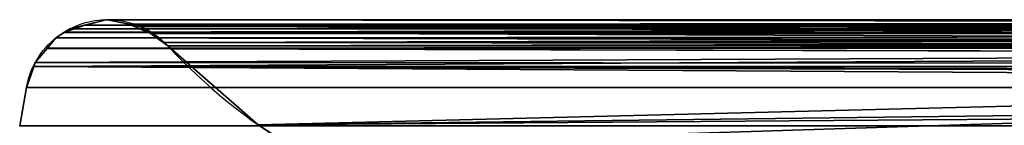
# Model space of a CAD drawing. Header units: millimetres. Extents: x -322 to 8072, y -96 to 57.
# Tile 21 of 256: x -193.18 to -137.55, y 1.44 to 7.42. Entities that reach past the tile are written whole.
import ezdxf

# ---------------------------------------------------------------- set-up
doc = ezdxf.new("R2010")
doc.units = ezdxf.units.MM
doc.layers.add('151', color=7, linetype='Continuous', true_color=0xffffff)

# ---------------------------------------------------------------- blocks, each defined once
blk = doc.blocks.new('UG_SURFACE_011')
at = {"layer": '151', "color": 252, "linetype": 'Continuous', "lineweight": 35}
for points in [[(-188.287, 7.406, 1896.287), (-189.518, 7.107, 1897.518), (188.287, 7.403, 1896.287)], [(-189.518, 7.107, 1897.518), (-189.518, 7.107, 1897.518), (-188.287, 7.406, 448.713), (-189.49, 7.113, 447.51)], [(-189.518, 7.107, 1897.518), (-188.287, 7.406, 1896.287), (-188.287, 7.406, 448.713)], [(189.488, 7.105, 1897.488), (188.287, 7.403, 1896.287), (-189.518, 7.107, 1897.518)], [(0, 7.16, 447.51), (-189.49, 7.113, 447.51), (-188.287, 7.406, 448.713)], [(-188.229, 7.42, 1896.229), (-188.287, 7.406, 1896.287), (188.287, 7.403, 1896.287)], [(-188.287, 7.406, 1896.287), (-188.229, 7.42, 1896.229), (-188.287, 7.406, 448.713)], [(-188.249, 7.415, 448.751), (-188.287, 7.406, 448.713), (-188.229, 7.42, 1896.229)], [(0, 7.402, 448.715), (-188.287, 7.406, 448.713), (-188.249, 7.415, 448.751)], [(188.287, 7.403, 1896.287), (-188.287, 7.406, 1896.287), (-188.287, 7.406, 1896.287)], [(-188.287, 7.406, 448.713), (0, 7.402, 448.715), (0, 7.16, 447.51)], [(-188.287, 7.406, 448.713), (-188.287, 7.406, 1896.287), (-188.287, 7.406, 1896.287)], [(-188.249, 7.415, 448.751), (0, 7.17, 449.992), (0, 7.42, 448.804)], [(0, 7.17, 449.992), (-188.249, 7.415, 448.751), (-188.229, 7.42, 448.771)], [(0, 7.42, 448.804), (0, 7.41, 448.752), (-188.249, 7.415, 448.751)], [(-188.229, 7.42, 1896.229), (-188.229, 7.42, 448.771), (-188.249, 7.415, 448.751)], [(-188.249, 7.415, 448.751), (0, 7.41, 448.752), (0, 7.402, 448.715)], [(-188.219, 7.42, 1896.219), (-188.229, 7.42, 1896.229), (188.287, 7.403, 1896.287)], [(0, 7.16, 450.039), (-188.229, 7.42, 448.771), (-188.219, 7.42, 448.781)], [(-188.229, 7.42, 448.771), (0, 7.16, 450.039), (0, 7.17, 449.992)], [(-188.229, 7.42, 1896.229), (-188.209, 7.42, 448.791), (-188.219, 7.42, 448.781)], [(-188.209, 7.42, 448.791), (-188.229, 7.42, 1896.229), (-188.219, 7.42, 1896.219)], [(-188.219, 7.42, 448.781), (-188.229, 7.42, 448.771), (-188.229, 7.42, 1896.229)], [(188.287, 7.403, 1896.287), (-188.209, 7.42, 1896.209), (-188.219, 7.42, 1896.219)], [(-188.219, 7.42, 448.781), (-188.209, 7.42, 448.791), (0, 7.16, 450.039)], [(-188.219, 7.42, 1896.219), (-186.999, 7.168, 450.001), (-188.209, 7.42, 448.791)], [(-188.219, 7.42, 1896.219), (-188.209, 7.42, 1896.209), (-186.999, 7.168, 450.001)], [(-186.999, 7.168, 1894.999), (-188.209, 7.42, 1896.209), (188.287, 7.403, 1896.287)], [(-188.209, 7.42, 448.791), (-186.999, 7.168, 450.001), (0, 7.16, 450.039)], [(-188.209, 7.42, 1896.209), (-186.999, 7.168, 1894.999), (-186.999, 7.168, 450.001)], [(188.249, 7.413, 1896.249), (188.219, 7.42, 1896.219), (-186.999, 7.168, 1894.999)], [(188.219, 7.42, 1896.219), (186.999, 7.164, 1895), (-186.999, 7.168, 1894.999)], [(188.287, 7.403, 1896.287), (188.249, 7.413, 1896.249), (-186.999, 7.168, 1894.999)], [(-186.999, 7.168, 1894.999), (-186.999, 7.168, 1894.999), (188.287, 7.403, 1896.287)], [(-190.675, 6.691, 1898.675), (-191.134, 6.392, 1899.135), (190.663, 6.666, 1898.663)], [(-191.134, 6.392, 445.866), (-190.675, 6.691, 446.325), (0, 5.97, 445.407)], [(-191.134, 6.392, 1899.135), (-190.675, 6.691, 1898.675), (-190.675, 6.691, 446.325), (-191.134, 6.392, 445.866)], [(-190.346, 6.905, 1898.346), (-190.675, 6.691, 1898.675), (190.663, 6.666, 1898.663)], [(-190.675, 6.691, 1898.675), (-190.346, 6.905, 1898.346), (-190.675, 6.691, 446.325)], [(-190.656, 6.704, 446.344), (-190.675, 6.691, 446.325), (-190.346, 6.905, 1898.346)], [(0, 6.638, 446.37), (-190.675, 6.691, 446.325), (-190.656, 6.704, 446.344)], [(190.663, 6.666, 1898.663), (-190.675, 6.691, 1898.675), (-190.675, 6.691, 1898.675)], [(0, 6.638, 446.37), (0, 5.97, 445.407), (-190.675, 6.691, 446.325)], [(-190.675, 6.691, 446.325), (-190.675, 6.691, 1898.675), (-190.675, 6.691, 1898.675)], [(-190.656, 6.704, 446.344), (0, 7.154, 447.481), (0, 7.05, 446.963)], [(0, 7.154, 447.481), (-190.656, 6.704, 446.344), (-190.346, 6.905, 446.654)], [(-190.346, 6.905, 1898.346), (-189.518, 7.107, 447.482), (-190.656, 6.704, 446.344)], [(-189.518, 7.107, 447.482), (-190.346, 6.905, 446.654), (-190.656, 6.704, 446.344)], [(0, 7.05, 446.963), (0, 6.651, 446.389), (-190.656, 6.704, 446.344)], [(-190.656, 6.704, 446.344), (0, 6.651, 446.389), (0, 6.638, 446.37)], [(-190.346, 6.905, 446.654), (-189.518, 7.107, 447.482), (0, 7.154, 447.481)], [(190.663, 6.666, 1898.663), (-189.518, 7.107, 1897.518), (-190.346, 6.905, 1898.346)], [(-190.346, 6.905, 1898.346), (-189.518, 7.107, 1897.518), (-189.518, 7.107, 447.482)], [(0, 7.154, 447.481), (-189.518, 7.107, 447.482), (-189.49, 7.113, 447.51)], [(-189.49, 7.113, 447.51), (-189.518, 7.107, 447.482), (-189.518, 7.107, 1897.518)], [(-189.518, 7.107, 1897.518), (190.645, 6.681, 1898.645), (190.396, 6.879, 1898.396)], [(190.663, 6.666, 1898.663), (190.645, 6.681, 1898.645), (-189.518, 7.107, 1897.518)], [(-189.518, 7.107, 1897.518), (-189.518, 7.107, 1897.518), (190.663, 6.666, 1898.663)], [(190.396, 6.879, 1898.396), (189.517, 7.098, 1897.517), (-189.518, 7.107, 1897.518)], [(-189.518, 7.107, 1897.518), (189.517, 7.098, 1897.517), (189.488, 7.105, 1897.488)], [(-189.49, 7.113, 447.51), (0, 7.16, 447.51), (0, 7.154, 447.481)], [(-186.373, 7.038, 1894.373), (-186.999, 7.168, 1894.999), (186.999, 7.164, 1895)], [(-186.999, 7.168, 450.001), (-186.953, 7.159, 450.047), (0, 7.16, 450.039)], [(-186.999, 7.168, 1894.999), (-186.373, 7.038, 450.627), (-186.953, 7.159, 450.047)], [(-186.373, 7.038, 450.627), (-186.999, 7.168, 1894.999), (-186.999, 7.168, 1894.999)], [(-186.999, 7.168, 1894.999), (-185.812, 6.665, 451.188), (-186.373, 7.038, 450.627)], [(-186.999, 7.168, 1894.999), (-186.373, 7.038, 1894.373), (-185.812, 6.665, 451.188)], [(-186.953, 7.159, 450.047), (-186.999, 7.168, 450.001), (-186.999, 7.168, 1894.999)], [(0, 7.033, 450.638), (0, 7.16, 450.039), (-186.953, 7.159, 450.047)], [(0, 6.663, 451.161), (-186.953, 7.159, 450.047), (-186.373, 7.038, 450.627)], [(0, 6.663, 451.161), (0, 7.033, 450.638), (-186.953, 7.159, 450.047)], [(-185.812, 6.665, 1893.812), (-186.373, 7.038, 1894.373), (186.999, 7.164, 1895)], [(0, 6.631, 451.206), (-186.373, 7.038, 450.627), (-185.812, 6.665, 451.188)], [(-186.373, 7.038, 450.627), (0, 6.631, 451.206), (0, 6.663, 451.161)], [(-186.373, 7.038, 1894.373), (-185.812, 6.665, 1893.812), (-185.812, 6.665, 451.188)], [(-185.812, 6.665, 1893.812), (186.999, 7.164, 1895), (186.953, 7.154, 1894.953)], [(186.953, 7.154, 1894.953), (-185.812, 6.665, 1893.812), (-185.812, 6.665, 1893.812)], [(186.953, 7.154, 1894.953), (186.346, 7.026, 1894.346), (-185.812, 6.665, 1893.812)], [(186.346, 7.026, 1894.346), (185.819, 6.651, 1893.819), (-185.812, 6.665, 1893.812)], [(-191.134, 6.392, 1899.135), (-191.636, 5.792, 1899.636), (191.68, 5.859, 1899.68)], [(-191.626, 5.804, 445.374), (-191.636, 5.792, 1899.636), (-191.134, 6.392, 1899.135)], [(0, 5.97, 445.407), (-191.626, 5.804, 445.374), (-191.134, 6.392, 445.866)], [(-191.134, 6.392, 445.866), (-191.626, 5.804, 445.374), (-191.134, 6.392, 1899.135)], [(191.668, 5.868, 1899.668), (190.663, 6.666, 1898.663), (-191.134, 6.392, 1899.135)], [(-191.134, 6.392, 1899.135), (191.68, 5.859, 1899.68), (191.668, 5.868, 1899.668)], [(-184.999, 6.125, 1892.999), (-185.812, 6.665, 1893.812), (185.819, 6.651, 1893.819)], [(-185.812, 6.665, 451.188), (-185.766, 6.635, 451.234), (0, 6.631, 451.206)], [(-185.812, 6.665, 1893.812), (-184.999, 6.125, 452.001), (-185.766, 6.635, 451.234)], [(-185.812, 6.665, 1893.812), (-184.999, 6.125, 1892.999), (-184.813, 5.936, 452.187)], [(-185.766, 6.635, 451.234), (-185.812, 6.665, 451.188), (-185.812, 6.665, 1893.812)], [(0, 6.631, 451.206), (-185.766, 6.635, 451.234), (-184.999, 6.125, 452.001)], [(-184.999, 6.125, 1892.999), (185.819, 6.651, 1893.819), (185.774, 6.619, 1893.774)], [(-184.999, 6.125, 452.001), (0, 5.936, 452.187), (0, 6.631, 451.206)], [(185.774, 6.619, 1893.774), (-184.813, 5.936, 1892.813), (-184.999, 6.125, 1892.999)], [(-184.999, 6.125, 452.001), (-184.813, 5.936, 452.187), (0, 5.936, 452.187)], [(-184.999, 6.125, 1892.999), (-184.813, 5.936, 1892.813), (-184.813, 5.936, 452.187)], [(185.774, 6.619, 1893.774), (184.813, 5.936, 1892.813), (-184.813, 5.936, 1892.813)], [(0, 5.857, 445.337), (-192.381, 4.769, 444.619), (-192.301, 4.996, 444.699)], [(0, 5.857, 445.337), (0, 4.751, 444.652), (-192.381, 4.769, 444.619)], [(-192.301, 4.996, 444.699), (-191.636, 5.792, 445.364), (0, 5.857, 445.337)], [(-191.636, 5.792, 1899.636), (-192.301, 4.996, 1900.301), (192.405, 4.777, 1900.405)], [(-192.301, 4.996, 1900.301), (-191.636, 5.792, 1899.636), (-191.636, 5.792, 445.364), (-192.301, 4.996, 444.699)], [(191.729, 5.819, 1899.729), (191.68, 5.859, 1899.68), (-191.636, 5.792, 1899.636)], [(0, 5.857, 445.337), (-191.636, 5.792, 445.364), (-191.626, 5.804, 445.374)], [(192.389, 4.827, 1900.389), (191.729, 5.819, 1899.729), (-191.636, 5.792, 1899.636)], [(-191.626, 5.804, 445.374), (-191.636, 5.792, 445.364), (-191.636, 5.792, 1899.636)], [(-191.636, 5.792, 1899.636), (192.403, 4.785, 1900.403), (192.389, 4.827, 1900.389)], [(192.405, 4.777, 1900.405), (192.403, 4.785, 1900.403), (-191.636, 5.792, 1899.636)], [(0, 5.97, 445.407), (0, 5.87, 445.345), (-191.626, 5.804, 445.374)], [(-191.626, 5.804, 445.374), (0, 5.87, 445.345), (0, 5.857, 445.337)], [(-179.707, 1.472, 1887.707), (-184.813, 5.936, 1892.813), (184.813, 5.936, 1892.813)], [(0, 5.936, 452.187), (-184.813, 5.936, 452.187), (-179.707, 1.472, 457.293)], [(-179.707, 1.472, 457.293), (-184.813, 5.936, 1892.813), (-179.707, 1.472, 1887.707)], [(-179.707, 1.472, 457.293), (-184.813, 5.936, 452.187), (-184.813, 5.936, 1892.813)], [(-179.707, 1.472, 1887.707), (184.813, 5.936, 1892.813), (183.078, 4.203, 1891.078)], [(0, 5.936, 452.187), (-179.707, 1.472, 457.293), (-177.856, 0.256, 459.144)], [(-177.856, 0.256, 459.144), (0, 0.256, 459.144), (0, 5.936, 452.187)], [(-192.383, 4.762, 1900.383), (-192.797, 3.582, 1900.797), (192.797, 3.582, 1900.797)], [(0, 3.582, 444.203), (-192.797, 3.582, 444.203), (-192.383, 4.762, 444.617)], [(-192.383, 4.762, 1900.383), (-192.383, 4.762, 444.617), (-192.797, 3.582, 444.203), (-192.797, 3.582, 1900.797)], [(-192.301, 4.996, 1900.301), (-192.383, 4.762, 1900.383), (192.405, 4.777, 1900.405)], [(-192.301, 4.996, 444.699), (-192.383, 4.762, 1900.383), (-192.301, 4.996, 1900.301)], [(-192.301, 4.996, 444.699), (-192.381, 4.769, 444.619), (-192.383, 4.762, 1900.383)], [(192.797, 3.582, 1900.797), (192.405, 4.777, 1900.405), (-192.383, 4.762, 1900.383)], [(0, 4.744, 444.648), (-192.383, 4.762, 444.617), (-192.381, 4.769, 444.619)], [(-192.381, 4.769, 444.619), (-192.383, 4.762, 444.617), (-192.383, 4.762, 1900.383)], [(-192.383, 4.762, 444.617), (0, 4.744, 444.648), (0, 4.37, 444.415)], [(-192.383, 4.762, 444.617), (0, 4.37, 444.415), (0, 3.582, 444.203)], [(-192.381, 4.769, 444.619), (0, 4.751, 444.652), (0, 4.744, 444.648)], [(-177.856, 0.256, 1885.856), (-179.707, 1.472, 1887.707), (183.078, 4.203, 1891.078)], [(183.078, 4.203, 1891.078), (177.856, 0.256, 1885.856), (-177.856, 0.256, 1885.856)], [(-192.797, 3.582, 1900.797), (-193.182, 1.409, 1901.182), (193.182, 1.409, 1901.182), (192.797, 3.582, 1900.797)], [(-192.797, 3.582, 444.203), (-193.182, 1.409, 443.818), (-193.182, 1.409, 1901.182), (-192.797, 3.582, 1900.797)], [(0, 1.409, 443.818), (-193.182, 1.409, 443.818), (-192.797, 3.582, 444.203), (0, 3.582, 444.203)], [(-179.707, 1.472, 1887.707), (-177.856, 0.256, 1885.856), (-177.856, 0.256, 459.144), (-179.707, 1.472, 457.293)]]:
    blk.add_3dface(points, dxfattribs=at)

msp = doc.modelspace()

# ---------------------------------------------------------------- linework, layer by layer
at = {"layer": '151', "color": 253, "linetype": 'Continuous', "lineweight": -3}
for p, q in [((-192.797, 3.582, 1900.797), (-193.182, 1.409, 1901.182)), ((-192.797, 3.582, 444.203), (-193.182, 1.409, 443.818))]:
    msp.add_line(p, q, dxfattribs=at)
for points in [[(-192.797, 3.582, 444.203), (-192.679, 4.245, 444.321), (-192.426, 4.835, 444.574), (-191.78, 5.817, 445.22), (-191.392, 6.209, 445.608), (-190.119, 7.143, 446.881), (-189.162, 7.42, 447.838), (-188.219, 7.42, 448.781)], [(-192.797, 3.582, 1900.797), (-192.679, 4.245, 1900.679), (-192.426, 4.835, 1900.426), (-191.78, 5.817, 1899.78), (-191.392, 6.209, 1899.392), (-190.119, 7.143, 1898.119), (-189.162, 7.42, 1897.162), (-188.219, 7.42, 1896.219)]]:
    msp.add_open_spline(points, degree=3, knots=[0, 0, 0, 0, 0.25, 0.25, 0.5, 0.5, 1, 1, 1, 1], dxfattribs=at)
for points in [[(-188.219, 7.42, 448.781), (-187.016, 7.42, 449.984), (-185.782, 6.979, 451.218), (-184.813, 5.936, 452.187)], [(-188.219, 7.42, 1896.219), (-187.016, 7.42, 1895.016), (-185.782, 6.979, 1893.782), (-184.813, 5.936, 1892.813)], [(-184.813, 5.936, 452.187), (-184.813, 5.936, 932.396), (-184.813, 5.936, 1412.604), (-184.813, 5.936, 1892.813)], [(0, 5.936, 452.187), (-61.604, 5.936, 452.187), (-123.209, 5.936, 452.187), (-184.813, 5.936, 452.187)], [(-184.813, 5.936, 1892.813), (-61.604, 5.936, 1892.813), (61.604, 5.936, 1892.813), (184.813, 5.936, 1892.813)], [(-184.813, 5.936, 1892.813), (-182.676, 3.637, 1890.676), (-180.322, 1.759, 1888.322), (-177.856, 0.256, 1885.856)], [(-184.813, 5.936, 452.187), (-182.676, 3.637, 454.324), (-180.322, 1.759, 456.678), (-177.856, 0.256, 459.144)], [(0, 3.582, 444.203), (-64.266, 3.582, 444.203), (-128.531, 3.582, 444.203), (-192.797, 3.582, 444.203)], [(-192.797, 3.582, 444.203), (-192.797, 3.582, 929.734), (-192.797, 3.582, 1415.266), (-192.797, 3.582, 1900.797)], [(-192.797, 3.582, 1900.797), (-64.266, 3.582, 1900.797), (64.266, 3.582, 1900.797), (192.797, 3.582, 1900.797)]]:
    msp.add_open_spline(points, degree=3, dxfattribs=at)

# ---------------------------------------------------------------- block references
msp.add_blockref('UG_SURFACE_011', (0, 0), dxfattribs=at)

doc.saveas('drawing.dxf')
